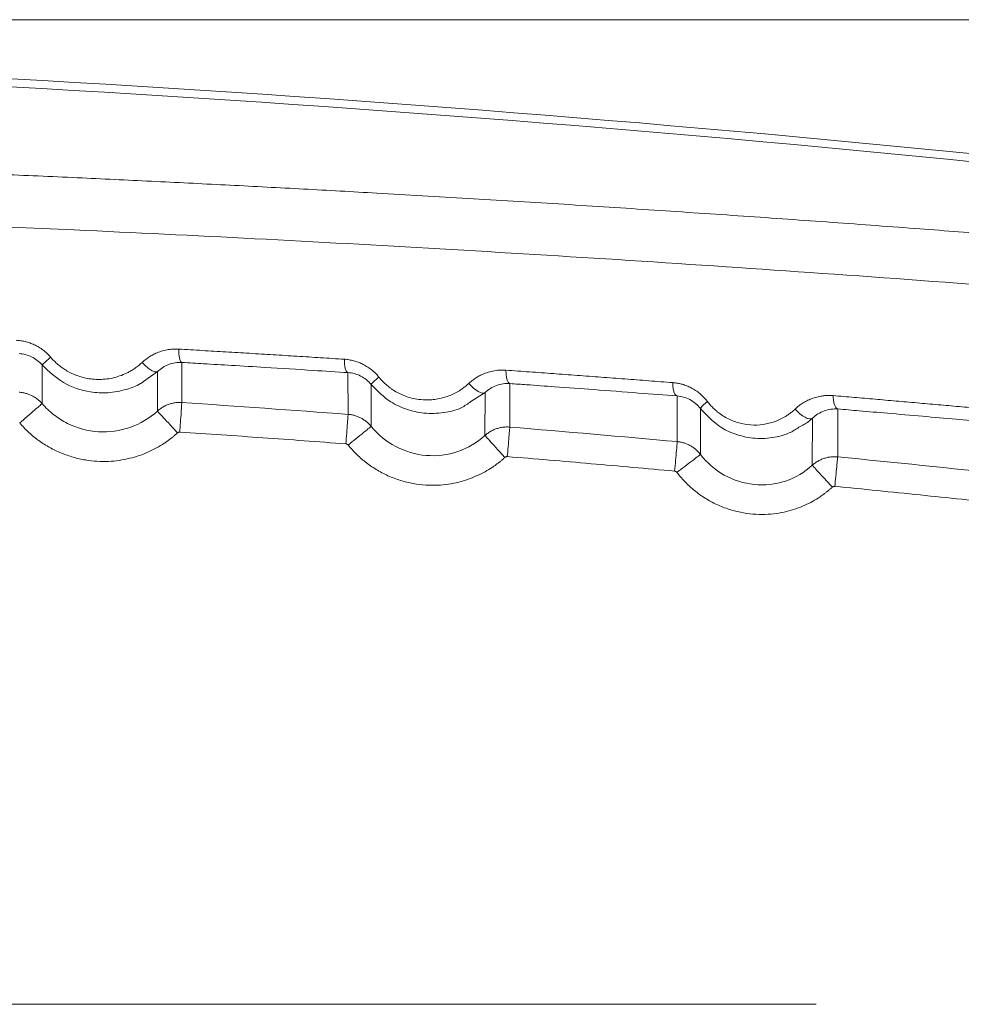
# Model space of a CAD drawing. Header units: millimetres. Extents: x 0 to 594, y 0 to 420.
# Tile 49 of 75: x 138 to 155, y 355 to 373. Entities that reach past the tile are written whole.
import ezdxf

# ---------------------------------------------------------------- set-up
doc = ezdxf.new("R2010")
doc.units = ezdxf.units.MM
doc.styles.add('SLDTEXTSTYLE1', font='TXT', dxfattribs={"width": 0.605})
doc.dimstyles.new('SLDDIMSTYLE0', dxfattribs={"dimtxt": 2.568319, "dimasz": 3.3, "dimexe": 0, "dimexo": 0.0625, "dimgap": 0.64208, "dimtad": 1, "dimdec": 1, "dimlfac": 5, "dimrnd": 1e-09, "dimzin": 12, "dimdsep": 46, "dimtxsty": 'SLDTEXTSTYLE1', "dimsah": 1, "dimcen": 0.09, "dimadec": 0, "dimazin": 3, "dimtfac": 1, "dimtdec": 1, "dimtofl": 0, "dimtmove": 0, "dimatfit": 3, "dimfxl": 0, "dimfrac": 2, "dimtolj": 1, "dimtzin": 12, "dimarcsym": 0})

# ---------------------------------------------------------------- blocks, each defined once
blk = doc.blocks.new('_D_15')
at = {"color": 7, "linetype": 'Continuous', "lineweight": 0}
for p, q in [((107.707, 372.909), (185.665, 372.909)), ((184.665, 230.163), (184.665, 372.909)), ((180.133, 305.701), (180.133, 306.289)), ((180.133, 306.289), (184.077, 306.289)), ((184.077, 306.289), (184.077, 305.701)), ((180.133, 297.371), (180.133, 296.783)), ((184.077, 296.783), (184.077, 297.371)), ((180.133, 296.783), (184.077, 296.783)), ((162.794, 230.163), (185.665, 230.163))]:
    blk.add_line(p, q, dxfattribs=at)
for points in [[(184.665, 372.909), (184.165, 369.609), (185.165, 369.609)], [(184.665, 230.163), (185.165, 233.463), (184.165, 233.463)]]:
    blk.add_solid(points, dxfattribs=at)
at = {"color": 7, "linetype": 'Continuous', "lineweight": 0, "char_height": 2.6458, "attachment_point": 1, "rotation": 90, "style": 'SLDTEXTSTYLE1'}
for s, insert in [('713,7', (176.135, 297.126)), ('28,1', (180.667, 298.106))]:
    blk.add_mtext(s, dxfattribs=dict(at, insert=insert))

msp = doc.modelspace()

# ---------------------------------------------------------------- linework, layer by layer
at = {"color": 7, "linetype": 'Continuous', "lineweight": 15}
for p, q in [((138.592, 365.909), (138.591, 366.616)), ((141.141, 366.66), (141.139, 365.93)), ((140.696, 366.495), (140.695, 365.774)), ((144.172, 365.715), (144.17, 366.476)), ((144.592, 365.495), (144.591, 366.259)), ((147.123, 366.276), (147.121, 365.482)), ((146.669, 366.111), (146.668, 365.328)), ((150.176, 365.216), (150.173, 366.049)), ((150.599, 364.983), (150.597, 365.82)), ((153.106, 365.812), (153.102, 364.939)), ((152.641, 365.644), (152.638, 364.785)), ((152.707, 354.958), (120.22, 354.958))]:
    msp.add_line(p, q, dxfattribs=at)
at = {"color": 8, "linetype": 'Continuous', "lineweight": 15}
for p, q in [((140.44, 366.313), (140.696, 366.495)), ((146.412, 365.947), (146.669, 366.111))]:
    msp.add_line(p, q, dxfattribs=at)
at = {"color": 7, "linetype": 'Continuous', "lineweight": 15, "flags": 128}
for points in [[(146.669, 366.111), (146.648, 366.102), (146.62, 366.102), (146.585, 366.112), (146.545, 366.131), (146.502, 366.158), (146.458, 366.193), (146.414, 366.233), (146.372, 366.277)], [(152.641, 365.644), (152.617, 365.633), (152.585, 365.632), (152.547, 365.641), (152.505, 365.66), (152.459, 365.688), (152.412, 365.723), (152.367, 365.765), (152.324, 365.811)]]:
    msp.add_lwpolyline(points, dxfattribs=at)
at = {"color": 7, "linetype": 'Continuous', "lineweight": 15}
for centre, radius, start, end in [((115.686, -27.691), 400.147, 83.01734, 88.27837), ((115.707, -27.691), 400, 83.02614, 88.28087), ((145.269, 365.678), 0.893, 126.8407, 139.4195), ((151.008, 365.527), 0.505, 123.8529, 144.557)]:
    msp.add_arc(centre, radius, start, end, dxfattribs=at)
at = {"color": 8, "linetype": 'Continuous', "lineweight": 15}
for points, knots in [([(127.707, 370.429), (127.713, 370.429), (128.683, 370.409), (130.556, 370.356), (132.932, 370.281), (134.854, 370.211), (136.379, 370.152), (137.867, 370.089), (139.298, 370.025), (140.671, 369.96), (142.018, 369.893), (143.359, 369.822), (144.807, 369.742), (146.359, 369.652), (148.012, 369.551), (149.654, 369.445), (151.284, 369.336), (152.903, 369.222), (154.451, 369.108), (156.698, 368.937), (159.623, 368.702), (162.011, 368.491), (163.206, 368.386)], [0, 0, 0, 0, 0.000477, 0.077727, 0.150817, 0.192291, 0.233665, 0.27495, 0.313907, 0.350978, 0.388066, 0.425176, 0.462317, 0.508794, 0.555246, 0.601689, 0.648138, 0.694609, 0.741116, 0.782414, 0.89115, 1, 1, 1, 1]), ([(127.707, 369.461), (128.408, 369.446), (130.683, 369.397), (134.514, 369.27), (138.733, 369.101), (142.513, 368.918), (145.892, 368.732), (149.346, 368.521), (152.866, 368.285), (156.441, 368.022), (160.065, 367.735), (162.45, 367.526), (163.66, 367.421)], [0, 0, 0, 0, 0.0554801, 0.1800471, 0.3058106, 0.3952393, 0.487898, 0.5837969, 0.6829461, 0.785356, 0.891037, 1, 1, 1, 1]), ([(152.395, 365.479), (152.456, 365.51), (152.545, 365.555), (152.618, 365.623), (152.641, 365.644)], [0, 0, 0, 0, 0.686146, 1, 1, 1, 1])]:
    msp.add_open_spline(points, degree=3, knots=knots, dxfattribs=at)
at = {"color": 7, "linetype": 'Continuous', "lineweight": 15}
for points, knots in [([(138.119, 367.064), (138.133, 367.063), (138.16, 367.061), (138.201, 367.056), (138.241, 367.05), (138.296, 367.038), (138.366, 367.017), (138.45, 366.983), (138.532, 366.94), (138.602, 366.892), (138.659, 366.846), (138.705, 366.803), (138.733, 366.771), (138.747, 366.756)], [0, 0, 0, 0, 0.0579998, 0.1156816, 0.1731691, 0.2305875, 0.3536426, 0.4759692, 0.607981, 0.7397668, 0.826525, 0.91311, 1, 1, 1, 1]), ([(138.171, 366.821), (138.25, 366.817), (138.328, 366.797), (138.472, 366.727), (138.538, 366.677), (138.591, 366.616)], [0, 0, 0, 0, 0.5, 0.5, 1, 1, 1, 1]), ([(138.591, 366.616), (138.591, 366.616), (138.594, 366.62), (138.609, 366.633), (138.62, 366.643), (138.648, 366.669), (138.666, 366.685), (138.704, 366.719), (138.726, 366.737), (138.747, 366.756)], [0, 0, 0, 0, 0.25, 0.25, 0.5, 0.5, 0.75, 0.75, 1, 1, 1, 1]), ([(138.747, 366.756), (138.757, 366.744), (138.777, 366.721), (138.81, 366.687), (138.843, 366.655), (138.889, 366.615), (138.95, 366.567), (139.031, 366.514), (139.121, 366.465), (139.26, 366.405), (139.456, 366.354), (139.666, 366.345), (139.841, 366.367), (139.973, 366.4), (140.079, 366.441), (140.16, 366.479), (140.223, 366.514), (140.287, 366.555), (140.354, 366.605), (140.395, 366.642), (140.416, 366.661)], [0, 0, 0, 0, 0.024146, 0.048246, 0.072343, 0.096478, 0.144635, 0.192938, 0.24917, 0.305576, 0.431178, 0.568818, 0.642222, 0.716043, 0.791034, 0.827657, 0.863622, 0.908325, 0.953712, 1, 1, 1, 1]), ([(140.416, 366.661), (140.426, 366.67), (140.445, 366.687), (140.475, 366.711), (140.505, 366.734), (140.55, 366.765), (140.61, 366.801), (140.694, 366.841), (140.79, 366.874), (140.882, 366.893), (140.959, 366.902), (141.02, 366.905), (141.061, 366.904), (141.082, 366.903)], [0, 0, 0, 0, 0.053164, 0.106201, 0.159197, 0.212238, 0.330163, 0.447671, 0.598514, 0.748477, 0.832649, 0.916362, 1, 1, 1, 1]), ([(141.082, 366.903), (141.226, 366.895), (141.513, 366.878), (141.944, 366.853), (142.375, 366.827), (142.807, 366.8), (143.239, 366.774), (143.672, 366.746), (143.96, 366.728), (144.104, 366.719)], [0, 0, 0, 0, 0.141949, 0.284201, 0.426754, 0.569611, 0.712771, 0.856234, 1, 1, 1, 1]), ([(141.141, 366.66), (141.132, 366.661), (141.123, 366.67), (141.108, 366.698), (141.102, 366.716), (141.095, 366.748), (141.093, 366.758), (141.089, 366.782), (141.087, 366.794), (141.083, 366.836), (141.082, 366.868), (141.082, 366.903)], [0, 0, 0, 0, 0.25, 0.25, 0.5, 0.5, 0.625, 0.625, 0.75, 0.75, 1, 1, 1, 1]), ([(138.591, 366.616), (138.714, 366.498), (138.966, 366.259), (139.406, 366.116), (139.802, 366.095), (140.11, 366.157), (140.331, 366.233), (140.423, 366.3), (140.44, 366.313)], [0, 0, 0, 0, 0.2448218, 0.5001664, 0.656522, 0.8292908, 0.9678136, 1, 1, 1, 1]), ([(140.696, 366.495), (140.685, 366.487), (140.668, 366.486), (140.628, 366.495), (140.605, 366.506), (140.56, 366.533), (140.533, 366.552), (140.476, 366.6), (140.445, 366.629), (140.416, 366.661)], [0, 0, 0, 0, 0.25, 0.25, 0.5, 0.5, 0.75, 0.75, 1, 1, 1, 1]), ([(140.696, 366.495), (140.755, 366.551), (140.824, 366.594), (140.976, 366.651), (141.058, 366.664), (141.141, 366.66)], [0, 0, 0, 0, 0.5, 0.5, 1, 1, 1, 1]), ([(141.141, 366.66), (141.273, 366.652), (141.574, 366.635), (142.08, 366.605), (142.749, 366.564), (143.458, 366.521), (143.961, 366.488), (144.17, 366.475)], [0, 0, 0, 0, 0.130167, 0.29683, 0.499991, 0.792039, 1, 1, 1, 1]), ([(144.104, 366.719), (144.118, 366.718), (144.147, 366.715), (144.191, 366.709), (144.234, 366.701), (144.288, 366.688), (144.353, 366.667), (144.432, 366.634), (144.511, 366.591), (144.582, 366.542), (144.641, 366.493), (144.69, 366.445), (144.719, 366.41), (144.734, 366.393)], [0, 0, 0, 0, 0.061492, 0.122616, 0.18352, 0.24435, 0.355874, 0.466804, 0.595547, 0.724037, 0.816101, 0.907883, 1, 1, 1, 1]), ([(144.17, 366.475), (144.159, 366.477), (144.15, 366.486), (144.134, 366.512), (144.127, 366.529), (144.116, 366.569), (144.112, 366.593), (144.105, 366.651), (144.104, 366.684), (144.104, 366.719)], [0, 0, 0, 0, 0.25, 0.25, 0.5, 0.5, 0.75, 0.75, 1, 1, 1, 1]), ([(144.17, 366.475), (144.248, 366.471), (144.327, 366.45), (144.473, 366.376), (144.539, 366.324), (144.591, 366.259)], [0, 0, 0, 0, 0.5, 0.5, 1, 1, 1, 1]), ([(144.734, 366.393), (144.744, 366.381), (144.764, 366.356), (144.796, 366.322), (144.83, 366.288), (144.865, 366.256), (144.901, 366.226), (144.939, 366.196), (144.978, 366.168), (145.039, 366.129), (145.123, 366.084), (145.237, 366.037), (145.361, 366.001), (145.507, 365.977), (145.649, 365.974), (145.783, 365.988), (145.897, 366.012), (146.006, 366.047), (146.108, 366.092), (146.192, 366.138), (146.261, 366.185), (146.318, 366.229), (146.354, 366.261), (146.372, 366.277)], [0, 0, 0, 0, 0.024813, 0.049538, 0.074224, 0.098923, 0.123682, 0.14855, 0.174346, 0.200266, 0.262883, 0.326019, 0.396598, 0.471611, 0.565602, 0.628392, 0.693789, 0.759285, 0.819504, 0.879637, 0.919691, 0.959764, 1, 1, 1, 1]), ([(146.372, 366.277), (146.381, 366.286), (146.401, 366.303), (146.431, 366.328), (146.462, 366.351), (146.507, 366.383), (146.568, 366.419), (146.656, 366.459), (146.756, 366.493), (146.851, 366.512), (146.93, 366.52), (146.99, 366.522), (147.031, 366.52), (147.051, 366.519)], [0, 0, 0, 0, 0.052825, 0.105562, 0.158294, 0.211108, 0.328713, 0.445996, 0.602241, 0.757444, 0.838603, 0.919341, 1, 1, 1, 1]), ([(147.051, 366.519), (147.195, 366.509), (147.483, 366.488), (147.916, 366.457), (148.35, 366.425), (148.785, 366.393), (149.22, 366.36), (149.657, 366.326), (149.948, 366.304), (150.093, 366.293)], [0, 0, 0, 0, 0.141265, 0.28306, 0.425386, 0.568243, 0.71163, 0.855549, 1, 1, 1, 1]), ([(147.123, 366.276), (147.112, 366.278), (147.101, 366.287), (147.083, 366.315), (147.075, 366.334), (147.066, 366.365), (147.064, 366.376), (147.059, 366.399), (147.057, 366.412), (147.052, 366.453), (147.051, 366.485), (147.051, 366.519)], [0, 0, 0, 0, 0.25, 0.25, 0.5, 0.5, 0.625, 0.625, 0.75, 0.75, 1, 1, 1, 1]), ([(144.591, 366.259), (144.705, 366.144), (144.894, 365.952), (145.238, 365.796), (145.567, 365.722), (145.907, 365.736), (146.207, 365.801), (146.355, 365.906), (146.412, 365.947)], [0, 0, 0, 0, 0.233191, 0.385727, 0.547752, 0.728172, 0.893828, 1, 1, 1, 1]), ([(146.669, 366.111), (146.73, 366.167), (146.801, 366.211), (146.956, 366.268), (147.039, 366.281), (147.123, 366.276)], [0, 0, 0, 0, 0.5, 0.5, 1, 1, 1, 1]), ([(147.123, 366.275), (147.225, 366.268), (147.497, 366.249), (148.008, 366.212), (148.689, 366.162), (149.434, 366.106), (149.939, 366.067), (150.173, 366.049)], [0, 0, 0, 0, 0.099648, 0.266306, 0.499975, 0.768762, 1, 1, 1, 1]), ([(150.093, 366.293), (150.105, 366.292), (150.128, 366.29), (150.163, 366.285), (150.197, 366.279), (150.232, 366.271), (150.282, 366.258), (150.348, 366.235), (150.43, 366.198), (150.511, 366.151), (150.58, 366.1), (150.638, 366.048), (150.685, 366), (150.713, 365.965), (150.727, 365.947)], [0, 0, 0, 0, 0.048727, 0.097192, 0.145466, 0.193622, 0.241732, 0.360719, 0.4785, 0.606591, 0.733978, 0.82298, 0.911454, 1, 1, 1, 1]), ([(150.173, 366.049), (150.161, 366.051), (150.149, 366.06), (150.13, 366.086), (150.122, 366.104), (150.109, 366.143), (150.103, 366.168), (150.095, 366.225), (150.093, 366.258), (150.093, 366.293)], [0, 0, 0, 0, 0.25, 0.25, 0.5, 0.5, 0.75, 0.75, 1, 1, 1, 1]), ([(138.592, 365.909), (138.584, 365.918), (138.569, 365.935), (138.545, 365.958), (138.52, 365.98), (138.494, 366), (138.467, 366.019), (138.439, 366.036), (138.411, 366.052), (138.382, 366.066), (138.352, 366.078), (138.323, 366.089), (138.293, 366.097), (138.263, 366.105), (138.233, 366.11), (138.202, 366.115), (138.182, 366.116), (138.172, 366.117)], [0, 0, 0, 0, 0.070641, 0.140717, 0.210236, 0.279198, 0.347596, 0.415426, 0.482679, 0.549351, 0.615439, 0.680948, 0.745886, 0.810257, 0.874066, 0.937313, 1, 1, 1, 1]), ([(150.173, 366.049), (150.252, 366.043), (150.332, 366.021), (150.478, 365.944), (150.545, 365.888), (150.597, 365.82)], [0, 0, 0, 0, 0.5, 0.5, 1, 1, 1, 1]), ([(152.324, 365.811), (152.333, 365.819), (152.35, 365.835), (152.377, 365.857), (152.405, 365.879), (152.45, 365.911), (152.514, 365.95), (152.602, 365.992), (152.694, 366.024), (152.783, 366.045), (152.867, 366.056), (152.943, 366.06), (152.994, 366.057), (153.019, 366.055)], [0, 0, 0, 0, 0.046323, 0.092684, 0.139142, 0.185755, 0.31182, 0.437766, 0.569323, 0.700391, 0.801015, 0.900672, 1, 1, 1, 1]), ([(153.019, 366.055), (153.146, 366.044), (153.401, 366.023), (153.783, 365.99), (154.166, 365.957), (154.55, 365.923), (154.934, 365.89), (155.318, 365.855), (155.704, 365.821), (155.961, 365.797), (156.089, 365.785)], [0, 0, 0, 0, 0.123427, 0.247303, 0.371628, 0.496402, 0.621627, 0.747301, 0.873425, 1, 1, 1, 1]), ([(153.106, 365.812), (153.092, 365.814), (153.079, 365.823), (153.057, 365.852), (153.048, 365.871), (153.034, 365.914), (153.029, 365.936), (153.021, 365.99), (153.019, 366.021), (153.019, 366.055)], [0, 0, 0, 0, 0.25, 0.25, 0.5, 0.5, 0.75, 0.75, 1, 1, 1, 1]), ([(138.182, 365.557), (138.225, 365.594), (138.272, 365.635), (138.367, 365.716), (138.414, 365.757), (138.497, 365.828), (138.532, 365.858), (138.578, 365.898), (138.59, 365.908), (138.592, 365.909)], [0, 0, 0, 0, 0.25, 0.25, 0.5, 0.5, 0.75, 0.75, 1, 1, 1, 1]), ([(140.695, 365.774), (140.551, 365.642), (140.38, 365.541), (140.012, 365.412), (139.814, 365.385), (139.423, 365.41), (139.229, 365.462), (138.966, 365.593), (138.882, 365.646), (138.727, 365.767), (138.656, 365.835), (138.592, 365.909)], [0, 0, 0, 0, 0.25, 0.25, 0.5, 0.5, 0.75, 0.75, 0.875, 0.875, 1, 1, 1, 1]), ([(141.139, 365.93), (141.127, 365.93), (141.104, 365.931), (141.068, 365.93), (141.032, 365.928), (140.996, 365.922), (140.96, 365.915), (140.924, 365.905), (140.889, 365.893), (140.854, 365.879), (140.82, 365.862), (140.787, 365.844), (140.755, 365.823), (140.724, 365.8), (140.704, 365.783), (140.695, 365.774)], [0, 0, 0, 0, 0.073674, 0.147879, 0.222615, 0.297887, 0.373702, 0.450072, 0.527003, 0.604491, 0.682528, 0.761103, 0.840206, 0.919836, 1, 1, 1, 1]), ([(141.103, 365.391), (141.107, 365.447), (141.111, 365.509), (141.119, 365.632), (141.124, 365.694), (141.131, 365.803), (141.134, 365.848), (141.138, 365.911), (141.139, 365.927), (141.139, 365.93)], [0, 0, 0, 0, 0.25, 0.25, 0.5, 0.5, 0.75, 0.75, 1, 1, 1, 1]), ([(150.727, 365.947), (150.735, 365.936), (150.751, 365.916), (150.777, 365.886), (150.803, 365.857), (150.831, 365.828), (150.86, 365.801), (150.909, 365.758), (150.981, 365.703), (151.081, 365.643), (151.186, 365.595), (151.331, 365.545), (151.518, 365.513), (151.704, 365.521), (151.848, 365.549), (151.954, 365.581), (152.055, 365.623), (152.141, 365.67), (152.212, 365.717), (152.27, 365.761), (152.306, 365.794), (152.324, 365.811)], [0, 0, 0, 0, 0.020694, 0.041342, 0.061977, 0.082629, 0.103332, 0.124116, 0.186016, 0.248505, 0.310503, 0.373298, 0.498249, 0.623514, 0.686147, 0.749027, 0.811862, 0.874546, 0.916335, 0.958099, 1, 1, 1, 1]), ([(141.059, 365.376), (141.016, 365.422), (140.971, 365.472), (140.882, 365.569), (140.84, 365.615), (140.769, 365.692), (140.741, 365.723), (140.704, 365.763), (140.696, 365.773), (140.695, 365.774)], [0, 0, 0, 0, 0.25, 0.25, 0.5, 0.5, 0.75, 0.75, 1, 1, 1, 1]), ([(144.131, 365.176), (144.136, 365.239), (144.141, 365.306), (144.151, 365.436), (144.155, 365.498), (144.163, 365.603), (144.166, 365.644), (144.17, 365.699), (144.171, 365.712), (144.172, 365.714)], [0, 0, 0, 0, 0.25, 0.25, 0.5, 0.5, 0.75, 0.75, 1, 1, 1, 1]), ([(144.592, 365.495), (144.585, 365.504), (144.57, 365.521), (144.546, 365.546), (144.521, 365.569), (144.495, 365.59), (144.468, 365.61), (144.44, 365.628), (144.412, 365.644), (144.383, 365.659), (144.353, 365.672), (144.323, 365.683), (144.293, 365.693), (144.263, 365.701), (144.232, 365.707), (144.202, 365.712), (144.182, 365.714), (144.172, 365.714)], [0, 0, 0, 0, 0.070955, 0.141299, 0.211043, 0.280184, 0.348719, 0.41664, 0.483939, 0.550612, 0.616657, 0.682076, 0.746879, 0.811071, 0.874654, 0.93763, 1, 1, 1, 1]), ([(150.597, 365.82), (150.709, 365.7), (150.891, 365.505), (151.234, 365.342), (151.56, 365.265), (151.899, 365.277), (152.19, 365.345), (152.337, 365.441), (152.395, 365.479)], [0, 0, 0, 0, 0.235171, 0.382874, 0.552307, 0.731966, 0.895301, 1, 1, 1, 1]), ([(152.641, 365.644), (152.703, 365.703), (152.776, 365.748), (152.934, 365.806), (153.02, 365.818), (153.106, 365.812)], [0, 0, 0, 0, 0.5, 0.5, 1, 1, 1, 1]), ([(153.106, 365.812), (153.234, 365.801), (153.535, 365.775), (154.05, 365.731), (154.641, 365.68), (155.23, 365.628), (155.741, 365.582), (156.047, 365.554), (156.183, 365.542)], [0, 0, 0, 0, 0.124776, 0.291393, 0.499851, 0.699614, 0.86633, 1, 1, 1, 1]), ([(141.059, 365.376), (141.044, 365.362), (141.014, 365.335), (140.967, 365.296), (140.919, 365.259), (140.87, 365.223), (140.792, 365.169), (140.681, 365.102), (140.529, 365.026), (140.366, 364.961), (140.125, 364.89), (139.794, 364.842), (139.444, 364.863), (139.157, 364.928), (138.977, 364.992), (138.835, 365.055), (138.731, 365.109), (138.63, 365.168), (138.533, 365.234), (138.439, 365.305), (138.349, 365.383), (138.263, 365.467), (138.209, 365.527), (138.182, 365.557)], [0, 0, 0, 0, 0.018989, 0.037895, 0.056737, 0.075532, 0.094298, 0.145469, 0.196738, 0.252847, 0.30907, 0.431337, 0.563411, 0.633686, 0.705186, 0.74176, 0.778166, 0.814776, 0.851081, 0.887837, 0.924819, 0.962163, 1, 1, 1, 1]), ([(144.173, 365.154), (144.217, 365.19), (144.265, 365.229), (144.362, 365.308), (144.411, 365.347), (144.495, 365.416), (144.531, 365.445), (144.579, 365.484), (144.591, 365.494), (144.592, 365.495)], [0, 0, 0, 0, 0.25, 0.25, 0.5, 0.5, 0.75, 0.75, 1, 1, 1, 1]), ([(146.668, 365.328), (146.525, 365.198), (146.355, 365.098), (145.988, 364.973), (145.792, 364.949), (145.404, 364.981), (145.213, 365.036), (144.869, 365.218), (144.715, 365.344), (144.592, 365.495)], [0, 0, 0, 0, 0.25, 0.25, 0.5, 0.5, 0.75, 0.75, 1, 1, 1, 1]), ([(141.103, 365.391), (141.101, 365.391), (141.095, 365.391), (141.087, 365.39), (141.078, 365.388), (141.068, 365.383), (141.062, 365.378), (141.059, 365.376)], [0, 0, 0, 0, 0.166978, 0.332466, 0.499446, 0.74846, 1, 1, 1, 1]), ([(144.131, 365.176), (143.877, 365.195), (143.372, 365.233), (142.617, 365.287), (141.862, 365.34), (141.357, 365.374), (141.103, 365.391)], [0, 0, 0, 0, 0.251941, 0.500079, 0.748228, 1, 1, 1, 1]), ([(147.121, 365.482), (147.11, 365.483), (147.087, 365.484), (147.053, 365.484), (147.019, 365.482), (146.985, 365.478), (146.951, 365.472), (146.917, 365.464), (146.883, 365.454), (146.85, 365.442), (146.818, 365.428), (146.786, 365.412), (146.754, 365.394), (146.724, 365.374), (146.695, 365.352), (146.677, 365.336), (146.668, 365.328)], [0, 0, 0, 0, 0.068399, 0.137255, 0.206569, 0.276344, 0.346584, 0.417297, 0.488493, 0.560172, 0.632327, 0.70495, 0.778032, 0.851567, 0.925553, 1, 1, 1, 1]), ([(147.031, 364.929), (146.989, 364.975), (146.943, 365.025), (146.855, 365.122), (146.812, 365.169), (146.742, 365.246), (146.714, 365.277), (146.677, 365.317), (146.669, 365.327), (146.668, 365.328)], [0, 0, 0, 0, 0.25, 0.25, 0.5, 0.5, 0.75, 0.75, 1, 1, 1, 1]), ([(147.076, 364.944), (147.081, 365), (147.086, 365.061), (147.096, 365.185), (147.101, 365.247), (147.11, 365.355), (147.114, 365.401), (147.119, 365.463), (147.121, 365.479), (147.121, 365.482)], [0, 0, 0, 0, 0.25, 0.25, 0.5, 0.5, 0.75, 0.75, 1, 1, 1, 1]), ([(144.173, 365.154), (144.171, 365.156), (144.168, 365.16), (144.162, 365.166), (144.153, 365.17), (144.143, 365.175), (144.135, 365.176), (144.131, 365.176)], [0, 0, 0, 0, 0.1675065, 0.3335655, 0.5012463, 0.7492688, 1, 1, 1, 1]), ([(147.031, 364.929), (147.017, 364.916), (146.988, 364.89), (146.944, 364.853), (146.898, 364.818), (146.852, 364.784), (146.777, 364.732), (146.67, 364.666), (146.522, 364.592), (146.363, 364.528), (146.188, 364.475), (146.001, 364.438), (145.799, 364.419), (145.584, 364.421), (145.356, 364.448), (145.125, 364.505), (144.897, 364.591), (144.682, 364.706), (144.518, 364.819), (144.399, 364.917), (144.318, 364.993), (144.243, 365.071), (144.197, 365.126), (144.173, 365.154)], [0, 0, 0, 0, 0.018004, 0.035964, 0.053896, 0.071815, 0.089737, 0.139492, 0.189221, 0.244121, 0.299339, 0.360542, 0.421697, 0.489392, 0.561017, 0.635619, 0.711949, 0.788555, 0.862873, 0.897909, 0.932834, 0.966062, 1, 1, 1, 1]), ([(150.127, 364.679), (150.133, 364.741), (150.139, 364.808), (150.151, 364.938), (150.156, 365), (150.166, 365.104), (150.17, 365.146), (150.174, 365.201), (150.176, 365.214), (150.176, 365.216)], [0, 0, 0, 0, 0.25, 0.25, 0.5, 0.5, 0.75, 0.75, 1, 1, 1, 1]), ([(150.599, 364.983), (150.591, 364.992), (150.577, 365.01), (150.553, 365.036), (150.528, 365.061), (150.502, 365.083), (150.475, 365.104), (150.447, 365.123), (150.418, 365.141), (150.389, 365.156), (150.359, 365.17), (150.329, 365.182), (150.299, 365.192), (150.268, 365.201), (150.237, 365.208), (150.207, 365.213), (150.186, 365.215), (150.176, 365.216)], [0, 0, 0, 0, 0.071331, 0.141999, 0.212012, 0.281371, 0.35007, 0.418101, 0.485456, 0.552131, 0.618122, 0.683434, 0.748075, 0.812051, 0.875363, 0.938012, 1, 1, 1, 1]), ([(150.169, 364.655), (150.214, 364.69), (150.264, 364.727), (150.363, 364.803), (150.413, 364.841), (150.5, 364.907), (150.536, 364.935), (150.585, 364.972), (150.597, 364.982), (150.599, 364.983)], [0, 0, 0, 0, 0.25, 0.25, 0.5, 0.5, 0.75, 0.75, 1, 1, 1, 1]), ([(152.638, 364.785), (152.497, 364.656), (152.329, 364.558), (151.966, 364.438), (151.771, 364.417), (151.388, 364.454), (151.2, 364.513), (150.864, 364.701), (150.715, 364.829), (150.599, 364.983)], [0, 0, 0, 0, 0.25, 0.25, 0.5, 0.5, 0.75, 0.75, 1, 1, 1, 1]), ([(147.076, 364.944), (147.074, 364.944), (147.068, 364.944), (147.06, 364.943), (147.051, 364.941), (147.041, 364.936), (147.034, 364.931), (147.031, 364.929)], [0, 0, 0, 0, 0.166813, 0.332078, 0.498871, 0.748194, 1, 1, 1, 1]), ([(150.127, 364.679), (149.873, 364.702), (149.365, 364.748), (148.603, 364.815), (147.84, 364.88), (147.331, 364.923), (147.076, 364.944)], [0, 0, 0, 0, 0.249686, 0.499581, 0.749685, 1, 1, 1, 1]), ([(153.102, 364.939), (153.09, 364.939), (153.067, 364.941), (153.033, 364.942), (152.998, 364.94), (152.963, 364.936), (152.928, 364.931), (152.893, 364.923), (152.859, 364.913), (152.825, 364.901), (152.792, 364.887), (152.759, 364.87), (152.727, 364.852), (152.696, 364.832), (152.666, 364.809), (152.648, 364.793), (152.638, 364.785)], [0, 0, 0, 0, 0.068369, 0.137201, 0.206497, 0.276259, 0.346489, 0.417198, 0.488394, 0.560077, 0.63224, 0.704875, 0.777972, 0.851524, 0.925529, 1, 1, 1, 1]), ([(153.002, 364.386), (152.96, 364.433), (152.914, 364.482), (152.826, 364.579), (152.783, 364.626), (152.713, 364.703), (152.685, 364.734), (152.648, 364.774), (152.639, 364.784), (152.638, 364.785)], [0, 0, 0, 0, 0.25, 0.25, 0.5, 0.5, 0.75, 0.75, 1, 1, 1, 1]), ([(153.049, 364.401), (153.054, 364.457), (153.06, 364.519), (153.072, 364.642), (153.078, 364.704), (153.089, 364.812), (153.094, 364.857), (153.1, 364.92), (153.101, 364.936), (153.102, 364.939)], [0, 0, 0, 0, 0.25, 0.25, 0.5, 0.5, 0.75, 0.75, 1, 1, 1, 1]), ([(150.169, 364.655), (150.168, 364.658), (150.164, 364.662), (150.158, 364.667), (150.15, 364.672), (150.139, 364.677), (150.131, 364.678), (150.127, 364.679)], [0, 0, 0, 0, 0.16773, 0.333965, 0.501906, 0.749588, 1, 1, 1, 1]), ([(153.002, 364.386), (152.988, 364.373), (152.96, 364.348), (152.916, 364.312), (152.871, 364.277), (152.826, 364.243), (152.751, 364.191), (152.645, 364.126), (152.498, 364.053), (152.339, 363.99), (152.165, 363.939), (151.978, 363.904), (151.698, 363.879), (151.396, 363.905), (151.094, 363.986), (150.867, 364.079), (150.656, 364.198), (150.497, 364.316), (150.383, 364.417), (150.306, 364.494), (150.234, 364.573), (150.191, 364.628), (150.169, 364.655)], [0, 0, 0, 0, 0.017802, 0.035576, 0.053338, 0.071105, 0.088891, 0.138399, 0.187979, 0.243061, 0.298118, 0.357699, 0.421249, 0.562108, 0.638404, 0.714738, 0.791161, 0.865173, 0.899969, 0.934506, 0.966968, 1, 1, 1, 1]), ([(153.049, 364.401), (153.046, 364.402), (153.04, 364.402), (153.032, 364.401), (153.022, 364.399), (153.012, 364.394), (153.005, 364.389), (153.002, 364.386)], [0, 0, 0, 0, 0.166612, 0.331601, 0.498165, 0.747868, 1, 1, 1, 1]), ([(156.129, 364.084), (155.874, 364.111), (155.365, 364.166), (154.598, 364.245), (153.827, 364.324), (153.309, 364.376), (153.049, 364.401)], [0, 0, 0, 0, 0.2489478, 0.4955526, 0.7467384, 1, 1, 1, 1])]:
    msp.add_open_spline(points, degree=3, knots=knots, dxfattribs=at)
for points in [[(144.172, 365.714), (143.161, 365.79), (142.15, 365.862), (141.139, 365.93)], [(150.176, 365.216), (149.158, 365.309), (148.14, 365.397), (147.121, 365.482)], [(156.187, 364.621), (155.159, 364.731), (154.13, 364.837), (153.102, 364.939)]]:
    msp.add_open_spline(points, degree=3, dxfattribs=at)

# ---------------------------------------------------------------- dimensions: what is measured, and where the dimension line sits
at = {"color": 7, "linetype": 'Continuous', "lineweight": 0}
dim = msp.add_linear_dim(base=(184.665, 372.909), p1=(162.794, 230.163), p2=(107.707, 372.909), angle=90, dimstyle='SLDDIMSTYLE0', dxfattribs=at)
dim.commit()
dim.dimension.update_dxf_attribs({"geometry": '_D_15', "text_midpoint": (184.665, 301.536), "dimtype": 160})

doc.saveas('drawing.dxf')
